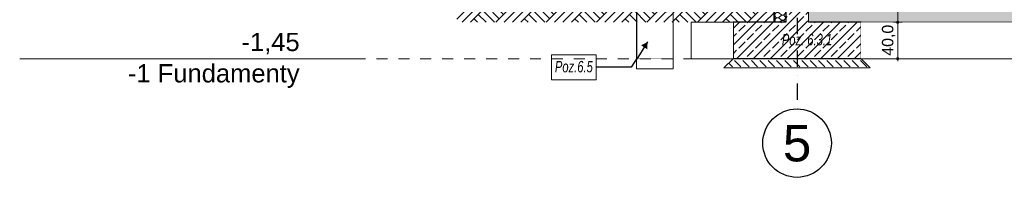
# Model space of a CAD drawing. Header units: millimetres. Extents: x 90539 to 127778, y -34922 to 14506.
# Tile 3 of 256: x 90539 to 101310, y -2750 to -1021. Entities that reach past the tile are written whole.
import ezdxf
from ezdxf.enums import TextEntityAlignment as Align

# ---------------------------------------------------------------- set-up
doc = ezdxf.new("R2010")
doc.units = ezdxf.units.MM
doc.header["$MEASUREMENT"] = 0
for name, pattern in [('Kropki i Kreski', [360, 180, -90, 0, -90]), ('Przerywana', [240, 120, -120]), ('Wipeout_Contour', [1000, 0, -1000])]:
    doc.linetypes.add(name, pattern=pattern)
for name, color, linetype, lineweight, true_color in [('0_Nr_pióra__45', 7, 'Continuous', 15, 0x40a5ff), ('0_Nr_pióra__85', 7, 'Continuous', 13, 0x80c2ff), ('Nowe_A-Konstrukcja Opis_Nr_pióra__58', 7, 'Continuous', 13, 0xdf0000), ('Nowe_A-Osi_Nr_pióra__25', 7, 'Continuous', 25, 0x40a5ff), ('Nowe_A-Wymiary-Wewnętrzne_Nr_pióra__45', 7, 'Continuous', 15, 0x40a5ff), ('Nowe_A-Wymiary-Wewnętrzne_Nr_pióra__85', 7, 'Continuous', 13, 0x80c2ff)]:
    doc.layers.add(name, color=color, linetype=linetype, lineweight=lineweight, true_color=true_color)
for name, color, linetype, lineweight in [('Nowe_A-Hatch_Nr_pióra__1', 7, 'Continuous', 13), ('Nowe_A-Konstrukcja_Nr_pióra__1', 7, 'Continuous', 13), ('Nowe_A-Osi_Nr_pióra__6', 5, 'Continuous', 13), ('Nowe_A-Płyta-Grunt_Nr_pióra__49', 7, 'Continuous', 15), ('Nowe_A-Słupy_Nr_pióra__88', 7, 'Continuous', 13), ('Nowe_A-Wymiary-Wewnętrzne_Nr_pióra__46', 5, 'Continuous', 15), ('Nowe_A-Ściany fundamentowe zewnętrzne_Nr_pióra__174', 7, 'Continuous', 5), ('Nowe_A-Ściany fundamentowe zewnętrzne_Nr_pióra__27', 7, 'Continuous', 25), ('Nowe_A-Ściany fundamentowe zewnętrzne_Nr_pióra__47', 7, 'Continuous', 15), ('Nowe_A-Ściany fundamentowe zewnętrzne_Nr_pióra__67', 7, 'Continuous', 13), ('Nowe_A-Ściany fundamentowe zewnętrzne_Nr_pióra__87', 7, 'Continuous', 13)]:
    doc.layers.add(name, color=color, linetype=linetype, lineweight=lineweight)
for name, color, linetype in [('Nowe_A-Osi', 7, 'Continuous'), ('Nowe_A-Płyta-Grunt', 7, 'Continuous'), ('Nowe_A-Słupy', 7, 'Continuous'), ('Nowe_A-Wymiary-Wewnętrzne', 7, 'Continuous'), ('Nowe_A-Ściany fundamentowe zewnętrzne', 7, 'Continuous')]:
    doc.layers.add(name, color=color, linetype=linetype)
doc.styles.add('STYL_AUTOMATYCZNY_1', font='arial.ttf')
doc.styles.add('STYL_AUTOMATYCZNY_2', font='arial.ttf')
doc.styles.add('STYL_AUTOMATYCZNY_5', font='arial.ttf', dxfattribs={"width": 0.7})
doc.dimstyles.new('STYL_AUTOMATYCZNY__1', dxfattribs={"dimtxt": 125, "dimasz": 47.5, "dimexe": 0.18, "dimexo": 20, "dimgap": 0, "dimtad": 1, "dimdec": 1, "dimlfac": 0.1, "dimzin": 0, "dimdsep": 46, "dimtxsty": 'STYL_AUTOMATYCZNY_2', "dimblk": 'ARROWHEAD_11', "dimblk1": 'ARROWHEAD_11', "dimblk2": 'ARROWHEAD_11', "dimcen": 0.09, "dimclrd": 256, "dimclre": 256, "dimclrt": 5, "dimadec": 1, "dimazin": 0, "dimtfac": 1, "dimtdec": 4, "dimtmove": 0, "dimatfit": 3, "dimfxl": 0, "dimtolj": 1, "dimtzin": 0, "dimarcsym": 0})
doc.dimstyles.new('STYL_AUTOMATYCZNY__3', dxfattribs={"dimtxt": 0.18, "dimasz": 76, "dimexe": 0.18, "dimexo": 0.0625, "dimgap": 0, "dimtad": 0, "dimtih": 1, "dimtoh": 1, "dimdec": 4, "dimzin": 0, "dimdsep": 46, "dimcen": 0.09, "dimadec": 0, "dimazin": 0, "dimtfac": 1, "dimtdec": 4, "dimtmove": 0, "dimatfit": 3, "dimldrblk": 'ARROWHEAD_16', "dimfxl": 0, "dimtolj": 1, "dimtzin": 0, "dimarcsym": 0})
pattern_1 = [(45, (0, 0), (-91.92388, 91.92388), []), (45, (-45.96, 45.96), (-91.92388, 91.92388), [97.5, -32.5])]

# ---------------------------------------------------------------- blocks, each defined once
blk = doc.blocks.new('ElemPrzekroju_242')
at = {"layer": 'Nowe_A-Płyta-Grunt', "linetype": 'Continuous', "lineweight": 0, "true_color": 0x000000}
h = blk.add_hatch(dxfattribs=at)
h.set_pattern_fill('Piasek', color=18, style=0, pattern_type=2)
h.set_pattern_definition([(45, (0, 175), (-55.68466, 55.68466), [0, -52.5, 0, -78.75]), (110, (175, 175), (74.000794, 26.934086), [0, -38.5, 0, -66.5])])
h.paths.add_polyline_path([(99168, -1050), (116918, -1050), (116918, -360), (99168, -360)])
at = {"layer": 'Nowe_A-Płyta-Grunt_Nr_pióra__49', "color": 7, "linetype": 'Continuous', "lineweight": 15}
blk.add_line((101633, -1050), (99743, -1050), dxfattribs=at)
blk = doc.blocks.new('*X345')
at = {"layer": 'Nowe_A-Ściany fundamentowe zewnętrzne_Nr_pióra__174', "color": 7, "linetype": 'Continuous', "lineweight": 5}
for p, q in [((98805, -214), (98802, -221)), ((98808, -210), (98805, -214)), ((98869, -223), (98852, -210)), ((98899, -226), (98910, -215)), ((98910, -215), (98912, -210)), ((98802, -221), (98800, -229)), ((98800, -229), (98802, -236)), ((98802, -278), (98800, -286)), ((98800, -286), (98802, -294)), ((98802, -236), (98805, -244)), ((98805, -271), (98802, -278)), ((98802, -294), (98805, -301)), ((98805, -244), (98810, -250)), ((98810, -265), (98805, -271)), ((98805, -301), (98810, -307)), ((98810, -322), (98805, -328)), ((98810, -250), (98816, -254)), ((98816, -260), (98810, -265)), ((98810, -307), (98816, -311)), ((98816, -317), (98810, -322)), ((98816, -254), (98824, -257)), ((98824, -258), (98816, -260)), ((98816, -311), (98824, -314)), ((98824, -315), (98816, -317)), ((98832, -257), (98824, -258)), ((98824, -257), (98832, -257)), ((98832, -314), (98824, -315)), ((98824, -314), (98832, -314)), ((98832, -257), (98839, -255)), ((98839, -259), (98832, -257)), ((98832, -314), (98839, -312)), ((98839, -316), (98832, -314)), ((98839, -255), (98846, -251)), ((98846, -263), (98839, -259)), ((98839, -312), (98846, -309)), ((98846, -320), (98839, -316)), ((98869, -234), (98846, -251)), ((98869, -280), (98846, -263)), ((98869, -291), (98846, -309)), ((98869, -337), (98846, -320)), ((98869, -223), (98884, -228)), ((98884, -229), (98869, -234)), ((98869, -280), (98884, -286)), ((98884, -286), (98869, -291)), ((98884, -228), (98899, -226)), ((98899, -232), (98884, -229)), ((98884, -286), (98899, -283)), ((98899, -289), (98884, -286)), ((98910, -242), (98899, -232)), ((98899, -283), (98910, -272)), ((98910, -299), (98899, -289)), ((98915, -257), (98910, -242)), ((98910, -272), (98915, -257)), ((98915, -314), (98910, -299)), ((98910, -329), (98915, -314)), ((98802, -335), (98800, -343)), ((98800, -343), (98802, -351)), ((98802, -392), (98800, -400)), ((98800, -400), (98802, -408)), ((98805, -328), (98802, -335)), ((98802, -351), (98805, -358)), ((98805, -385), (98802, -392)), ((98802, -408), (98805, -415)), ((98805, -358), (98810, -364)), ((98810, -379), (98805, -385)), ((98805, -415), (98810, -421)), ((98810, -364), (98816, -368)), ((98816, -374), (98810, -379)), ((98810, -421), (98816, -426)), ((98816, -368), (98824, -371)), ((98824, -372), (98816, -374)), ((98816, -426), (98824, -428)), ((98824, -429), (98816, -432)), ((98824, -371), (98832, -371)), ((98832, -372), (98824, -372)), ((98824, -428), (98832, -428)), ((98832, -429), (98824, -429)), ((98832, -371), (98839, -370)), ((98839, -373), (98832, -372)), ((98832, -428), (98839, -427)), ((98839, -430), (98832, -429)), ((98839, -370), (98846, -366)), ((98846, -377), (98839, -373)), ((98839, -427), (98846, -423)), ((98846, -434), (98839, -430)), ((98869, -349), (98846, -366)), ((98869, -394), (98846, -377)), ((98869, -406), (98846, -423)), ((98869, -337), (98884, -343)), ((98884, -343), (98869, -349)), ((98869, -394), (98884, -400)), ((98884, -400), (98869, -406)), ((98884, -343), (98899, -340)), ((98899, -346), (98884, -343)), ((98884, -400), (98899, -397)), ((98899, -403), (98884, -400)), ((98899, -340), (98910, -329)), ((98910, -356), (98899, -346)), ((98899, -397), (98910, -386)), ((98910, -414), (98899, -403)), ((98915, -371), (98910, -356)), ((98910, -386), (98915, -371)), ((98915, -429), (98910, -414)), ((98910, -444), (98915, -429)), ((98802, -449), (98800, -457)), ((98800, -457), (98802, -465)), ((98802, -506), (98800, -514)), ((98800, -514), (98802, -522)), ((98805, -442), (98802, -449)), ((98802, -465), (98805, -472)), ((98805, -499), (98802, -506)), ((98802, -522), (98805, -529)), ((98810, -436), (98805, -442)), ((98805, -472), (98810, -478)), ((98810, -493), (98805, -499)), ((98805, -529), (98810, -535)), ((98816, -432), (98810, -436)), ((98810, -478), (98816, -483)), ((98816, -489), (98810, -493)), ((98810, -535), (98816, -540)), ((98816, -483), (98824, -485)), ((98824, -486), (98816, -489)), ((98824, -485), (98832, -486)), ((98832, -486), (98824, -486)), ((98832, -486), (98839, -484)), ((98839, -488), (98832, -486)), ((98839, -484), (98846, -480)), ((98846, -491), (98839, -488)), ((98839, -541), (98846, -537)), ((98869, -451), (98846, -434)), ((98869, -463), (98846, -480)), ((98869, -509), (98846, -491)), ((98869, -520), (98846, -537)), ((98869, -451), (98884, -457)), ((98884, -457), (98869, -463)), ((98869, -509), (98884, -514)), ((98884, -514), (98869, -520)), ((98884, -457), (98899, -454)), ((98899, -460), (98884, -457)), ((98884, -514), (98899, -511)), ((98899, -517), (98884, -514)), ((98899, -454), (98910, -444)), ((98910, -471), (98899, -460)), ((98899, -511), (98910, -501)), ((98910, -528), (98899, -517)), ((98915, -486), (98910, -471)), ((98910, -501), (98915, -486)), ((98915, -543), (98910, -528)), ((98802, -564), (98800, -571)), ((98800, -571), (98802, -579)), ((98802, -621), (98800, -629)), ((98800, -629), (98802, -636)), ((98805, -556), (98802, -564)), ((98802, -579), (98805, -586)), ((98805, -614), (98802, -621)), ((98802, -636), (98805, -644)), ((98810, -550), (98805, -556)), ((98805, -586), (98810, -593)), ((98810, -607), (98805, -614)), ((98805, -644), (98810, -650)), ((98816, -546), (98810, -550)), ((98810, -593), (98816, -597)), ((98816, -603), (98810, -607)), ((98816, -540), (98824, -542)), ((98824, -543), (98816, -546)), ((98816, -597), (98824, -600)), ((98824, -600), (98816, -603)), ((98824, -542), (98832, -543)), ((98832, -543), (98824, -543)), ((98832, -600), (98824, -600)), ((98824, -600), (98832, -600)), ((98832, -543), (98839, -541)), ((98839, -545), (98832, -543)), ((98832, -600), (98839, -598)), ((98839, -602), (98832, -600)), ((98846, -549), (98839, -545)), ((98839, -598), (98846, -594)), ((98846, -606), (98839, -602)), ((98869, -566), (98846, -549)), ((98869, -577), (98846, -594)), ((98869, -623), (98846, -606)), ((98869, -634), (98846, -651)), ((98869, -566), (98884, -571)), ((98884, -572), (98869, -577)), ((98869, -623), (98884, -628)), ((98884, -629), (98869, -634)), ((98884, -571), (98899, -568)), ((98899, -574), (98884, -572)), ((98884, -628), (98899, -626)), ((98899, -632), (98884, -629)), ((98899, -568), (98910, -558)), ((98910, -585), (98899, -574)), ((98899, -626), (98910, -615)), ((98910, -642), (98899, -632)), ((98910, -558), (98915, -543)), ((98915, -600), (98910, -585)), ((98910, -615), (98915, -600)), ((98915, -657), (98910, -642)), ((98802, -678), (98800, -686)), ((98800, -686), (98802, -694)), ((98802, -735), (98800, -743)), ((98800, -743), (98802, -751)), ((98805, -671), (98802, -678)), ((98802, -694), (98805, -701)), ((98805, -728), (98802, -735)), ((98802, -751), (98805, -758)), ((98810, -665), (98805, -671)), ((98805, -701), (98810, -707)), ((98810, -722), (98805, -728)), ((98810, -650), (98816, -654)), ((98816, -660), (98810, -665)), ((98810, -707), (98816, -711)), ((98816, -717), (98810, -722)), ((98816, -654), (98824, -657)), ((98824, -658), (98816, -660)), ((98816, -711), (98824, -714)), ((98824, -715), (98816, -717)), ((98832, -657), (98824, -658)), ((98824, -657), (98832, -657)), ((98832, -714), (98824, -715)), ((98824, -714), (98832, -714)), ((98832, -657), (98839, -655)), ((98839, -659), (98832, -657)), ((98832, -714), (98839, -712)), ((98839, -716), (98832, -714)), ((98839, -655), (98846, -651)), ((98846, -663), (98839, -659)), ((98839, -712), (98846, -709)), ((98846, -720), (98839, -716)), ((98869, -680), (98846, -663)), ((98869, -691), (98846, -709)), ((98869, -737), (98846, -720)), ((98869, -749), (98846, -766)), ((98869, -680), (98884, -686)), ((98884, -686), (98869, -691)), ((98869, -737), (98884, -743)), ((98884, -743), (98869, -749)), ((98884, -686), (98899, -683)), ((98899, -689), (98884, -686)), ((98884, -743), (98899, -740)), ((98899, -746), (98884, -743)), ((98899, -683), (98910, -672)), ((98910, -699), (98899, -689)), ((98899, -740), (98910, -729)), ((98910, -756), (98899, -746)), ((98910, -672), (98915, -657)), ((98915, -714), (98910, -699)), ((98910, -729), (98915, -714)), ((98802, -792), (98800, -800)), ((98800, -800), (98802, -808)), ((98802, -849), (98800, -857)), ((98800, -857), (98802, -865)), ((98805, -785), (98802, -792)), ((98802, -808), (98805, -815)), ((98805, -842), (98802, -849)), ((98805, -758), (98810, -764)), ((98810, -779), (98805, -785)), ((98805, -815), (98810, -821)), ((98810, -836), (98805, -842)), ((98810, -764), (98816, -768)), ((98816, -774), (98810, -779)), ((98810, -821), (98816, -826)), ((98816, -832), (98810, -836)), ((98816, -768), (98824, -771)), ((98824, -772), (98816, -774)), ((98816, -826), (98824, -828)), ((98824, -829), (98816, -832)), ((98824, -771), (98832, -771)), ((98832, -772), (98824, -772)), ((98824, -828), (98832, -828)), ((98832, -829), (98824, -829)), ((98832, -771), (98839, -770)), ((98839, -773), (98832, -772)), ((98832, -828), (98839, -827)), ((98839, -830), (98832, -829)), ((98839, -770), (98846, -766)), ((98846, -777), (98839, -773)), ((98839, -827), (98846, -823)), ((98846, -834), (98839, -830)), ((98869, -794), (98846, -777)), ((98869, -806), (98846, -823)), ((98869, -851), (98846, -834)), ((98869, -794), (98884, -800)), ((98884, -800), (98869, -806)), ((98869, -851), (98884, -857)), ((98884, -857), (98869, -863)), ((98884, -800), (98899, -797)), ((98899, -803), (98884, -800)), ((98884, -857), (98899, -854)), ((98899, -860), (98884, -857)), ((98899, -797), (98910, -786)), ((98910, -814), (98899, -803)), ((98899, -854), (98910, -844)), ((98910, -871), (98899, -860)), ((98915, -771), (98910, -756)), ((98910, -786), (98915, -771)), ((98915, -829), (98910, -814)), ((98910, -844), (98915, -829)), ((98802, -906), (98800, -914)), ((98800, -914), (98802, -922)), ((98802, -964), (98800, -971)), ((98802, -865), (98805, -872)), ((98805, -899), (98802, -906)), ((98802, -922), (98805, -929)), ((98805, -956), (98802, -964)), ((98805, -872), (98810, -878)), ((98810, -893), (98805, -899)), ((98805, -929), (98810, -935)), ((98810, -950), (98805, -956)), ((98810, -878), (98816, -883)), ((98816, -889), (98810, -893)), ((98810, -935), (98816, -940)), ((98816, -946), (98810, -950)), ((98816, -883), (98824, -885)), ((98824, -886), (98816, -889)), ((98816, -940), (98824, -942)), ((98824, -943), (98816, -946)), ((98824, -885), (98832, -886)), ((98832, -886), (98824, -886)), ((98824, -942), (98832, -943)), ((98832, -943), (98824, -943)), ((98832, -886), (98839, -884)), ((98839, -888), (98832, -886)), ((98832, -943), (98839, -941)), ((98839, -945), (98832, -943)), ((98839, -884), (98846, -880)), ((98846, -891), (98839, -888)), ((98839, -941), (98846, -937)), ((98846, -949), (98839, -945)), ((98869, -863), (98846, -880)), ((98869, -909), (98846, -891)), ((98869, -920), (98846, -937)), ((98869, -966), (98846, -949)), ((98869, -909), (98884, -914)), ((98884, -914), (98869, -920)), ((98869, -966), (98884, -971)), ((98884, -914), (98899, -911)), ((98899, -917), (98884, -914)), ((98884, -971), (98899, -968)), ((98899, -911), (98910, -901)), ((98910, -928), (98899, -917)), ((98899, -968), (98910, -958)), ((98915, -886), (98910, -871)), ((98910, -901), (98915, -886)), ((98915, -943), (98910, -928)), ((98910, -958), (98915, -943)), ((98800, -971), (98802, -979)), ((98802, -1021), (98800, -1029)), ((98800, -1029), (98802, -1036)), ((98802, -979), (98805, -986)), ((98805, -1014), (98802, -1021)), ((98802, -1036), (98805, -1044)), ((98805, -986), (98810, -993)), ((98810, -1007), (98805, -1014)), ((98805, -1044), (98810, -1050)), ((98810, -993), (98816, -997)), ((98816, -1003), (98810, -1007)), ((98810, -1050), (98810, -1050)), ((98816, -997), (98824, -1000)), ((98824, -1000), (98816, -1003)), ((98832, -1000), (98824, -1000)), ((98824, -1000), (98832, -1000)), ((98832, -1000), (98839, -998)), ((98839, -1002), (98832, -1000)), ((98839, -998), (98846, -994)), ((98846, -1006), (98839, -1002)), ((98869, -977), (98846, -994)), ((98869, -1023), (98846, -1006)), ((98869, -1034), (98848, -1050)), ((98884, -972), (98869, -977)), ((98869, -1023), (98884, -1028)), ((98884, -1029), (98869, -1034)), ((98899, -974), (98884, -972)), ((98884, -1028), (98899, -1026)), ((98899, -1032), (98884, -1029)), ((98910, -985), (98899, -974)), ((98899, -1026), (98910, -1015)), ((98910, -1042), (98899, -1032)), ((98915, -1000), (98910, -985)), ((98910, -1015), (98915, -1000)), ((98913, -1050), (98910, -1042))]:
    blk.add_line(p, q, dxfattribs=at)
blk = doc.blocks.new('ElemPrzekroju_303')
at = {"layer": 'Nowe_A-Ściany fundamentowe zewnętrzne', "linetype": 'Continuous', "lineweight": 0, "true_color": 0x000000}
h = blk.add_hatch(dxfattribs=at)
h.set_pattern_fill('Tynk', color=18, style=0, pattern_type=2)
h.set_pattern_definition([(0, (0, 0), (0, 86.60254), [0, -50]), (0, (25, 43.3), (0, 86.60254), [0, -50])])
h.paths.add_polyline_path([(98788, -210), (98788, -1050), (98798, -1050), (98798, -210)])
h = blk.add_hatch(dxfattribs=at)
h.set_pattern_fill('Beton_zbrojony', color=18, style=0, pattern_type=2)
h.set_pattern_definition(pattern_1)
h.paths.add_polyline_path([(98918, -1050), (99168, -1050), (99168, -210), (98918, -210)])
at = {"layer": 'Nowe_A-Ściany fundamentowe zewnętrzne_Nr_pióra__27', "color": 7, "linetype": 'Continuous', "lineweight": 25}
for p, q in [((98918, -210), (98918, -1050)), ((99168, -210), (98918, -210))]:
    blk.add_line(p, q, dxfattribs=at)
at = {"layer": 'Nowe_A-Ściany fundamentowe zewnętrzne_Nr_pióra__47', "color": 7, "linetype": 'Continuous', "lineweight": 15}
blk.add_line((99168, -360), (99168, -1050), dxfattribs=at)
at = {"layer": 'Nowe_A-Ściany fundamentowe zewnętrzne_Nr_pióra__67', "color": 7, "linetype": 'Continuous', "lineweight": 13}
for p, q in [((98788, -210), (98788, -1050)), ((98798, -210), (98798, -1050))]:
    blk.add_line(p, q, dxfattribs=at)
at = {"layer": 'Nowe_A-Ściany fundamentowe zewnętrzne', "lineweight": 0}
blk.add_blockref('*X345', (0, 0), dxfattribs=at)
blk = doc.blocks.new('ElemPrzekroju_305')
at = {"layer": 'Nowe_A-Ściany fundamentowe zewnętrzne', "linetype": 'Continuous', "lineweight": 0, "true_color": 0x000000}
h = blk.add_hatch(dxfattribs=at)
h.set_pattern_fill('Beton_zbrojony', color=18, style=0, pattern_type=2)
h.set_pattern_definition(pattern_1)
h.paths.add_polyline_path([(98343, -1050), (98343, -1450), (99743, -1450), (99743, -1050)])
at = {"layer": 'Nowe_A-Ściany fundamentowe zewnętrzne_Nr_pióra__27', "color": 7, "linetype": 'Continuous', "lineweight": 25}
for p, q in [((98343, -1050), (98343, -1450)), ((98788, -1050), (98343, -1050)), ((99743, -1050), (99168, -1050)), ((99743, -1050), (99743, -1450)), ((99743, -1450), (98343, -1450))]:
    blk.add_line(p, q, dxfattribs=at)
at = {"layer": 'Nowe_A-Ściany fundamentowe zewnętrzne_Nr_pióra__27', "color": 7, "linetype": 'Continuous', "lineweight": 25, "flags": 128}
blk.add_lwpolyline([(98918, -1050), (98798, -1050), (98788, -1050)], dxfattribs=at)
blk = doc.blocks.new('ElemPrzekroju_314')
at = {"color": 254, "linetype": 'Wipeout_Contour', "lineweight": 0, "ltscale": 402782.219977}
blk.add_wipeout([(99743, -1450), (101633, -1450), (101633, -1050), (99743, -1050)], dxfattribs=at).dxf.layer = 'Nowe_A-Ściany fundamentowe zewnętrzne'
at = {"layer": 'Nowe_A-Ściany fundamentowe zewnętrzne_Nr_pióra__87', "color": 7, "linetype": 'Continuous', "lineweight": 13}
blk.add_line((101633, -1450), (99743, -1450), dxfattribs=at)
blk = doc.blocks.new('ElemPrzekroju_518')
at = {"color": 254, "linetype": 'Wipeout_Contour', "lineweight": 0, "ltscale": 389971.957712}
blk.add_wipeout([(97688, -160), (97288, -160), (97288, -1450), (97688, -1450)], dxfattribs=at).dxf.layer = 'Nowe_A-Słupy'
at = {"layer": 'Nowe_A-Słupy_Nr_pióra__88', "color": 7, "linetype": 'Continuous', "lineweight": 13}
for p, q in [((97288, -1450), (97288, -160)), ((97688, -1450), (97688, -160)), ((97288, -1450), (97688, -1450))]:
    blk.add_line(p, q, dxfattribs=at)
blk = doc.blocks.new('ElemPrzekroju_521')
at = {"color": 254, "linetype": 'Wipeout_Contour', "lineweight": 0, "ltscale": 392483.056732}
blk.add_wipeout([(97883, -1050), (97883, -1450), (98343, -1450), (98343, -1050)], dxfattribs=at).dxf.layer = 'Nowe_A-Ściany fundamentowe zewnętrzne'
at = {"layer": 'Nowe_A-Ściany fundamentowe zewnętrzne_Nr_pióra__87', "color": 7, "linetype": 'Continuous', "lineweight": 13}
for p, q in [((97883, -1050), (98343, -1050)), ((97883, -1050), (97883, -1450)), ((97883, -1450), (98343, -1450))]:
    blk.add_line(p, q, dxfattribs=at)
blk = doc.blocks.new('ElemPrzekroju_522')
at = {"color": 254, "linetype": 'Wipeout_Contour', "lineweight": 0, "ltscale": 389171.890135}
blk.add_wipeout([(97287, -160), (97287, -1450), (97288, -1450), (97288, -160)], dxfattribs=at).dxf.layer = 'Nowe_A-Słupy'
at = {"layer": 'Nowe_A-Słupy_Nr_pióra__88', "color": 7, "linetype": 'Continuous', "lineweight": 13}
for q in [(97287, -160), (97288, -1450)]:
    blk.add_line((97287, -1450), q, dxfattribs=at)
blk = doc.blocks.new('ElemPrzekroju_523')
at = {"color": 254, "linetype": 'Wipeout_Contour', "lineweight": 0, "ltscale": 584571.306109}
blk.add_wipeout([(97287, -1560), (97687, -1560), (97687, -1450), (97287, -1450), (97287, -160), (97287, -160)], dxfattribs=at).dxf.layer = 'Nowe_A-Słupy'
at = {"layer": 'Nowe_A-Słupy_Nr_pióra__88', "color": 7, "linetype": 'Continuous', "lineweight": 13}
for p, q in [((97287, -1560), (97287, -160)), ((97687, -1560), (97687, -1450)), ((97287, -1560), (97687, -1560))]:
    blk.add_line(p, q, dxfattribs=at)
blk = doc.blocks.new('Standardowy znacznik osi[1]', base_point=(99043, 13756))
at = {"layer": 'Nowe_A-Osi_Nr_pióra__25', "color": 161, "linetype": 'Kropki i Kreski', "lineweight": 25, "true_color": 0x40a5ff}
blk.add_line((99043, -1000), (99043, -2000), dxfattribs=at)
at = {"layer": 'Nowe_A-Osi_Nr_pióra__25', "color": 161, "linetype": 'Continuous', "lineweight": 25, "true_color": 0x40a5ff}
blk.add_circle((99043, -2375), 375, dxfattribs=at)
at = {"layer": 'Nowe_A-Osi_Nr_pióra__6', "color": 5, "lineweight": 13, "style": 'STYL_AUTOMATYCZNY_1'}
for tag, p in [('AC_MarkerText_1_0', (99043, 14331)), ('AC_MarkerText_1_1', (99043, -2175))]:
    blk.add_attdef(tag, text='', height=400, rotation=360, dxfattribs=at).set_placement(p, align=Align.TOP_CENTER)
blk = doc.blocks.new('*D676')
at = {"layer": 'Nowe_A-Wymiary-Wewnętrzne_Nr_pióra__45', "linetype": 'Continuous', "lineweight": 15, "true_color": 0x40a5ff}
for points in [[(100131, -1050), (100132, -1055), (100135, -1059), (100139, -1062), (100144, -1062), (100149, -1062), (100153, -1059), (100155, -1055), (100156, -1050), (100155, -1045), (100153, -1041), (100149, -1038), (100144, -1037), (100139, -1038), (100135, -1041), (100132, -1045)], [(100131, -1450), (100132, -1455), (100135, -1459), (100139, -1462), (100144, -1462), (100149, -1462), (100153, -1459), (100155, -1455), (100156, -1450), (100155, -1445), (100153, -1441), (100149, -1438), (100144, -1438), (100139, -1438), (100135, -1441), (100132, -1445)]]:
    blk.add_hatch(color=161, dxfattribs=at).paths.add_polyline_path(points)
at = {"layer": 'Nowe_A-Wymiary-Wewnętrzne_Nr_pióra__45', "color": 161, "linetype": 'Continuous', "lineweight": 15, "true_color": 0x40a5ff}
for centre in [(100144, -1050), (100144, -1450)]:
    blk.add_circle(centre, 12.5, dxfattribs=at)
at = {"layer": 'Nowe_A-Wymiary-Wewnętrzne_Nr_pióra__85', "color": 151, "linetype": 'Continuous', "lineweight": 13, "true_color": 0x80c2ff}
for p, q in [((100131, -1050), (100097, -1050)), ((100144, -1438), (100144, -1062)), ((100191, -1050), (100156, -1050)), ((100131, -1450), (100097, -1450)), ((100144, -1475), (100144, -1462)), ((100191, -1450), (100156, -1450))]:
    blk.add_line(p, q, dxfattribs=at)
at = {"layer": 'Nowe_A-Wymiary-Wewnętrzne_Nr_pióra__46', "color": 5, "lineweight": 15, "insert": (100119, -1417), "char_height": 125, "attachment_point": 7, "rotation": 90, "style": 'STYL_AUTOMATYCZNY_2'}
blk.add_mtext('\\A1;{\\pql;\\fArial|b0|i0|c238|p0;\\W1.000000;40,0}', dxfattribs=at)
blk = doc.blocks.new('ARROWHEAD_11')
at = {"color": 0, "linetype": 'Continuous', "lineweight": 0}
blk.add_line((0, 0), (-1, 0), dxfattribs=at)
at = {"color": 0, "linetype": 'Continuous', "lineweight": 0, "const_width": 0.25, "flags": 128}
blk.add_lwpolyline([(-0.125, 0, 1), (0.125, 0, 1)], format="xyb", close=True, dxfattribs=at)
blk = doc.blocks.new('*D677')
at = {"layer": 'Nowe_A-Wymiary-Wewnętrzne_Nr_pióra__45', "linetype": 'Continuous', "lineweight": 15, "true_color": 0x40a5ff}
for points in [[(100131, -360), (100132, -365), (100135, -369), (100139, -372), (100144, -373), (100149, -372), (100153, -369), (100155, -365), (100156, -360), (100155, -355), (100153, -351), (100149, -348), (100144, -347), (100139, -348), (100135, -351), (100132, -355)], [(100131, -1050), (100132, -1055), (100135, -1059), (100139, -1062), (100144, -1062), (100149, -1062), (100153, -1059), (100155, -1055), (100156, -1050), (100155, -1045), (100153, -1041), (100149, -1038), (100144, -1038), (100139, -1038), (100135, -1041), (100132, -1045)]]:
    blk.add_hatch(color=161, dxfattribs=at).paths.add_polyline_path(points)
at = {"layer": 'Nowe_A-Wymiary-Wewnętrzne_Nr_pióra__45', "color": 161, "linetype": 'Continuous', "lineweight": 15, "true_color": 0x40a5ff}
for centre in [(100144, -360), (100144, -1050)]:
    blk.add_circle(centre, 12.5, dxfattribs=at)
at = {"layer": 'Nowe_A-Wymiary-Wewnętrzne_Nr_pióra__85', "color": 151, "linetype": 'Continuous', "lineweight": 13, "true_color": 0x80c2ff}
for p, q in [((100131, -360), (100097, -360)), ((100144, -1038), (100144, -373)), ((100191, -360), (100156, -360)), ((100131, -1050), (100097, -1050)), ((100191, -1050), (100156, -1050))]:
    blk.add_line(p, q, dxfattribs=at)
at = {"layer": 'Nowe_A-Wymiary-Wewnętrzne_Nr_pióra__46', "color": 5, "lineweight": 15, "char_height": 125, "attachment_point": 7, "rotation": 90, "style": 'STYL_AUTOMATYCZNY_2'}
for s, insert in [('\\A1;{\\pql;\\fArial|b0|i0|c238|p0;\\W1.000000;15,0}', (99975, -765)), ('\\A1;{\\pql;\\fArial|b0|i0|c238|p0;\\W1.000000;69,0}', (100119, -872))]:
    blk.add_mtext(s, dxfattribs=dict(at, insert=insert))
blk = doc.blocks.new('ARROWHEAD_16')
at = {"linetype": 'Continuous', "lineweight": 0}
blk.add_hatch(color=0, dxfattribs=at).paths.add_polyline_path([(-0.9093, 0.525), (0, 0), (-0.9093, -0.525)])
at = {"color": 0, "linetype": 'Continuous', "lineweight": 0}
blk.add_line((0, 0), (-1, 0), dxfattribs=at)
blk = doc.blocks.new('A Przekrój_STORY_MARKER')
at = {"layer": '0_Nr_pióra__45', "color": 161, "linetype": 'Continuous', "lineweight": 15, "true_color": 0x40a5ff}
for p, q in [((90539, -1450), (93601, -1450)), ((93801, -1450), (93601, -1450)), ((93801, -1450), (94001, -1450)), ((94101, -1450), (94001, -1450)), ((94201, -1450), (94101, -1450))]:
    blk.add_line(p, q, dxfattribs=at)
at = {"layer": '0_Nr_pióra__85', "color": 151, "linetype": 'Przerywana', "lineweight": 13, "true_color": 0x80c2ff}
blk.add_line((94201, -1450), (119574, -1450), dxfattribs=at)
at = {"layer": '0_Nr_pióra__45', "color": 161, "lineweight": 15, "true_color": 0x40a5ff, "insert": (93601, -1166), "char_height": 200, "attachment_point": 3, "line_spacing_factor": 1.029493, "style": 'STYL_AUTOMATYCZNY_1'}
blk.add_mtext('\\A1;{\\pqr;\\pt0;\\fArial|b0|i0|c238|p0;\\W1.000000;-1,45\\P\\pqr;\\pt0;\\fArial|b0|i0|c238|p0;\\W1.000000;-1\\fArial|b0|i0|c238|p0;\\W1.000000; \\fArial|b0|i0|c238|p0;\\W1.000000;Fundamenty}', dxfattribs=at)

msp = doc.modelspace()

# ---------------------------------------------------------------- linework, layer by layer
at = {"layer": 'Nowe_A-Konstrukcja Opis_Nr_pióra__58', "color": 12, "linetype": 'Continuous', "lineweight": 13, "true_color": 0xdf0000, "flags": 128}
msp.add_lwpolyline([(96357.2, -1405.2), (96844.14, -1405.2), (96844.14, -1681.63), (96357.2, -1681.63)], close=True, dxfattribs=at)

# ---------------------------------------------------------------- block references
at = {"layer": 'Nowe_A-Osi', "color": 8, "linetype": 'Continuous', "lineweight": 13}
ref = msp.add_blockref('Standardowy znacznik osi[1]', (99042.6, 13756.05), dxfattribs=at)
ref.add_attrib('AC_MarkerText_1_1', '5', dxfattribs={"layer": 'Nowe_A-Osi_Nr_pióra__6', "color": 5, "lineweight": 13, "height": 400, "rotation": 360, "style": 'STYL_AUTOMATYCZNY_1'}).set_placement((99042.6, -2175), align=Align.TOP_CENTER)
at = {"layer": 'Nowe_A-Płyta-Grunt', "lineweight": 0}
msp.add_blockref('ElemPrzekroju_242', (0, 0), dxfattribs=at)
at = {"layer": 'Nowe_A-Słupy', "lineweight": 0}
msp.add_blockref('ElemPrzekroju_518', (0, 0), dxfattribs=at)
at = {"layer": 'Nowe_A-Ściany fundamentowe zewnętrzne', "lineweight": 0}
for name in ['ElemPrzekroju_303', 'ElemPrzekroju_305']:
    msp.add_blockref(name, (0, 0), dxfattribs=at)

# ---------------------------------------------------------------- texts
at = {"layer": 'Nowe_A-Konstrukcja Opis_Nr_pióra__58', "color": 12, "linetype": 'Continuous', "lineweight": 13, "true_color": 0xdf0000, "insert": (98876.15, -1304.75), "char_height": 125, "attachment_point": 7, "style": 'STYL_AUTOMATYCZNY_5'}
msp.add_mtext('\\A1;{\\pql;\\fArial|b0|i1|c238|p0;\\W0.700000;Poz. 6.\\fArial|b0|i1|c238|p0;\\W0.700000;3.\\fArial|b0|i1|c238|p0;\\W0.700000;1}', dxfattribs=at)
at = {"layer": 'Nowe_A-Konstrukcja Opis_Nr_pióra__58', "color": 12, "linetype": 'Continuous', "lineweight": 13, "true_color": 0xdf0000, "insert": (96600.67, -1537.31), "char_height": 125, "attachment_point": 5, "rotation": 359.999943, "style": 'STYL_AUTOMATYCZNY_5'}
msp.add_mtext('\\A1;{\\pqc;\\fArial|b0|i1|c238|p0;\\W0.700000;Poz.\\fArial|b0|i1|c238|p0;\\W0.700000;6.5}', dxfattribs=at)

# ---------------------------------------------------------------- next in the draw order: block references
at = {"layer": 'Nowe_A-Słupy', "lineweight": 0}
msp.add_blockref('ElemPrzekroju_522', (0, 0), dxfattribs=at)
at = {"layer": 'Nowe_A-Ściany fundamentowe zewnętrzne', "lineweight": 0}
for name in ['ElemPrzekroju_521', 'ElemPrzekroju_314']:
    msp.add_blockref(name, (0, 0), dxfattribs=at)

# ---------------------------------------------------------------- next in the draw order: hatches: boundary and pattern name
at = {"layer": 'Nowe_A-Hatch_Nr_pióra__1', "linetype": 'Continuous', "lineweight": 13}
h = msp.add_hatch(dxfattribs=at)
h.set_pattern_fill('Beton_chudy', style=0, pattern_type=2)
h.set_pattern_definition([(315, (0, 0), (91.92388, 91.92388), [97.5, -32.5]), (315, (91.92, 0), (91.92388, 91.92388), [97.5, -32.5])])
h.paths.add_polyline_path([(98342.6, -1450), (98242.6, -1550), (99842.6, -1550), (99742.6, -1450)])

# ---------------------------------------------------------------- next in the draw order: linework, layer by layer
at = {"layer": 'Nowe_A-Hatch_Nr_pióra__1', "color": 7, "linetype": 'Continuous', "lineweight": 13, "flags": 128}
msp.add_lwpolyline([(98342.6, -1450), (98242.6, -1550), (99842.6, -1550), (99742.6, -1450)], close=True, dxfattribs=at)

# ---------------------------------------------------------------- next in the draw order: block references
at = {"layer": 'Nowe_A-Słupy', "lineweight": 0}
msp.add_blockref('ElemPrzekroju_523', (0, 0), dxfattribs=at)

# ---------------------------------------------------------------- next in the draw order: dimensions: what is measured, and where the dimension line sits
at = {"layer": 'Nowe_A-Wymiary-Wewnętrzne', "color": 151, "linetype": 'Continuous', "lineweight": 13, "true_color": 0x80c2ff}
for base, p1, p2, picture, middle in [((100143.84, -360), (99167.6, -1050), (99167.6, -360), '*D677', (100056.34, -710)), ((100143.84, -1050), (99467.6, -1450), (99167.6, -1050), '*D676', (100056.34, -1255))]:
    dim = msp.add_linear_dim(base=base, p1=p1, p2=p2, angle=90, dimstyle='STYL_AUTOMATYCZNY__1', dxfattribs=at)
    dim.commit()
    dim.dimension.update_dxf_attribs({"geometry": picture, "text_midpoint": middle, "dimtype": 160, "text_rotation": 90})

# ---------------------------------------------------------------- next in the draw order: hatches: boundary and pattern name
at = {"layer": 'Nowe_A-Konstrukcja_Nr_pióra__1', "linetype": 'Continuous', "lineweight": 13}
h = msp.add_hatch(dxfattribs=at)
h.set_pattern_fill('Grunt', style=0, pattern_type=2)
h.set_pattern_definition([(45, (0, 0), (-137.8858, 137.8858), []), (45, (-45.96, 45.96), (-275.7716, 275.7716), []), (45, (-91.92, 91.92), (-275.7716, 275.7716), []), (135, (-137.886, 137.886), (45.96194, 45.96194), [195, -195])])
h.paths.add_polyline_path([(95321.43, -515.32), (98787.6, -515.32), (98787.6, -1050), (95321.43, -1050)])

# ---------------------------------------------------------------- next in the draw order: block references
at = {"linetype": 'Continuous', "lineweight": 0}
msp.add_blockref('A Przekrój_STORY_MARKER', (0, 0), dxfattribs=at)

# ---------------------------------------------------------------- next in the draw order: leaders
at = {"layer": 'Nowe_A-Konstrukcja Opis_Nr_pióra__58', "color": 12, "linetype": 'Continuous', "lineweight": 13, "true_color": 0xdf0000, "annotation_type": 0, "has_hookline": 1, "hookline_direction": 1, "text_width": 410.9, "horizontal_direction": (1, -1e-06, 0)}
msp.add_leader([(97407.59, -1266.27), (97227.93, -1543.41), (96844.14, -1543.41)], dimstyle='STYL_AUTOMATYCZNY__3', dxfattribs=at)

doc.saveas('drawing.dxf')
